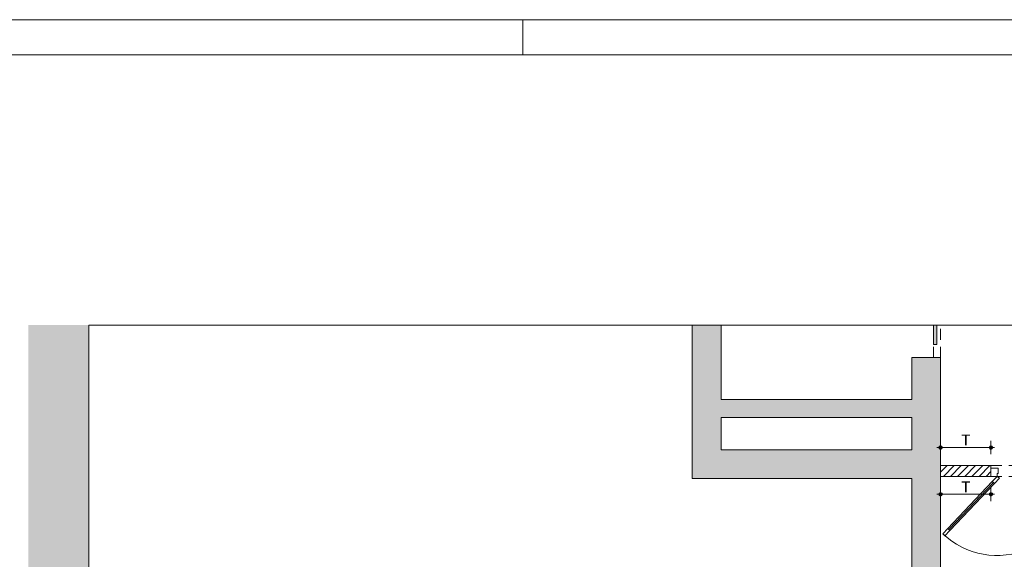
# Paper-space layout 'A-47 WYKOŃCZENIA ŚCIAN - PIĘTRO 2' of a CAD drawing. Header units: millimetres. Extents: x 0 to 500, y 0 to 350.
# Tile 10 of 17: x 70 to 207, y 275 to 350. Entities that reach past the tile are written whole.
import ezdxf
from ezdxf.xclip import XClip

# ---------------------------------------------------------------- set-up
doc = ezdxf.new("R2010")
doc.units = ezdxf.units.MM
doc.header["$MEASUREMENT"] = 0
doc.header["$XCLIPFRAME"] = 0
doc.linetypes.add('Przer. długie kreski', pattern=[2.5, 1.5, -1])
doc.linetypes.add('PRZERYWANA_DU_A', pattern=[550, 350.0000000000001, -199.9999999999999])
for name, color, linetype, lineweight in [('0_Nr_pióra__2', 8, 'Continuous', 13), ('A_podkład_Nr_pióra__2', 8, 'Continuous', 13), ('A_winda_Nr_pióra__1', 7, 'Continuous', 20), ('A_ściany proj_Nr_pióra__1', 7, 'Continuous', 20), ('A_ściany_Nr_pióra__1', 7, 'Continuous', 20), ('Drzwi Archicad_Nr_pióra__1', 7, 'Continuous', 20), ('Drzwi Archicad_Nr_pióra__3', 252, 'Continuous', 13)]:
    doc.layers.add(name, color=color, linetype=linetype, lineweight=lineweight)
for name, color, linetype in [('A__OKŁADZINY ŚCIAN', 7, 'Continuous'), ('A_podrys', 7, 'Continuous'), ('A_winda', 7, 'Continuous'), ('A_ściany', 7, 'Continuous'), ('A_ściany proj', 7, 'Continuous')]:
    doc.layers.add(name, color=color, linetype=linetype)
doc.layers.add('A__OKŁADZINY ŚCIAN_Nr_pióra__7', color=7, linetype='Continuous', lineweight=18, true_color=0x171717)
doc.layers.add('A_Arkusz_Nr_pióra__255', color=7, linetype='Continuous', lineweight=15, true_color=0x242424)
doc.styles.add('STYL_AUTOMATYCZNY_5', font='arial.ttf')

# ---------------------------------------------------------------- blocks, each defined once
blk = doc.blocks.new('Rysunek_1_1', base_point=(-1547.425797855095, -280.3356015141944))
at = {"linetype": 'Continuous', "lineweight": 0, "true_color": 0x484848}
blk.add_hatch(color=251, dxfattribs=at).paths.add_polyline_path([(71.31556286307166, 98.73923159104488), (79.70032659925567, 98.73923159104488), (79.70032659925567, 307.5492322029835), (71.31556286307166, 307.5492322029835)])
at = {"layer": 'A__OKŁADZINY ŚCIAN', "linetype": 'Continuous', "lineweight": 0, "true_color": 0x171717}
for points in [[(197.8108131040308, 290.5161141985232), (197.8298432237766, 290.4204433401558), (197.8840364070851, 290.3393375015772), (197.9651422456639, 290.2851443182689), (198.0608131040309, 290.2661141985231), (198.1564839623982, 290.2851443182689), (198.2375898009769, 290.3393375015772), (198.2917829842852, 290.4204433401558), (198.310813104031, 290.5161141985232), (198.2917829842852, 290.6117850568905), (198.2375898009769, 290.6928908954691), (198.1564839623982, 290.7470840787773), (198.0608131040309, 290.7661141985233), (197.9651422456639, 290.7470840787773), (197.8840364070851, 290.6928908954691), (197.8298432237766, 290.6117850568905)], [(204.8108130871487, 290.5161141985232), (204.8298432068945, 290.4204433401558), (204.8840363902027, 290.3393375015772), (204.9651422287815, 290.2851443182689), (205.0608130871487, 290.2661141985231), (205.1564839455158, 290.2851443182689), (205.2375897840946, 290.3393375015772), (205.291782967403, 290.4204433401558), (205.3108130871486, 290.5161141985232), (205.291782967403, 290.6117850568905), (205.2375897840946, 290.6928908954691), (205.1564839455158, 290.7470840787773), (205.0608130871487, 290.7661141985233), (204.9651422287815, 290.7470840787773), (204.8840363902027, 290.6928908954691), (204.8298432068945, 290.6117850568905)], [(197.8108131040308, 284.0161141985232), (197.8298432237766, 283.9204433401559), (197.8840364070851, 283.8393375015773), (197.9651422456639, 283.785144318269), (198.0608131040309, 283.7661141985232), (198.1564839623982, 283.785144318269), (198.2375898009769, 283.8393375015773), (198.2917829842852, 283.9204433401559), (198.310813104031, 284.0161141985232), (198.2917829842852, 284.1117850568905), (198.2375898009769, 284.1928908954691), (198.1564839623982, 284.2470840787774), (198.0608131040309, 284.2661141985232), (197.9651422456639, 284.2470840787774), (197.8840364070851, 284.1928908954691), (197.8298432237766, 284.1117850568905)], [(204.8108130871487, 284.0161141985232), (204.8298432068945, 283.9204433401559), (204.8840363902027, 283.8393375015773), (204.9651422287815, 283.785144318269), (205.0608130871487, 283.7661141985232), (205.1564839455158, 283.785144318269), (205.2375897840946, 283.8393375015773), (205.291782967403, 283.9204433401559), (205.3108130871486, 284.0161141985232), (205.291782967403, 284.1117850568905), (205.2375897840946, 284.1928908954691), (205.1564839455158, 284.2470840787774), (205.0608130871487, 284.2661141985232), (204.9651422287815, 284.2470840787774), (204.8840363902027, 284.1928908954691), (204.8298432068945, 284.1117850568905)]]:
    blk.add_hatch(color=250, dxfattribs=at).paths.add_polyline_path(points)
at = {"layer": 'A_winda', "linetype": 'Continuous', "lineweight": 0, "true_color": 0xfdfdfd}
blk.add_hatch(color=7, dxfattribs=at).paths.add_polyline_path([(197.5608117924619, 307.5492314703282), (197.0608135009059, 307.5492314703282), (197.0608135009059, 304.8566763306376), (197.5608117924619, 304.8566763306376)])
at = {"layer": 'A_ściany', "linetype": 'Continuous', "lineweight": 0, "true_color": 0x000000}
for points in [[(163.5608145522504, 307.5492320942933), (163.5608145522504, 286.2161148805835), (167.5608128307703, 290.2161131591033), (167.5608128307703, 307.5492320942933)], [(194.0608130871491, 258.5492325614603), (198.0608124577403, 258.5492325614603), (198.0608124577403, 303.0161148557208), (194.0608130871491, 303.0161148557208)], [(167.560813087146, 294.7161141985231), (194.0608131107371, 294.7161141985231), (194.0608131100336, 297.2161141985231), (167.560813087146, 297.2161141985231)], [(163.560813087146, 286.2161141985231), (194.0608131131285, 286.2161141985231), (194.0608131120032, 290.2161141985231), (167.560813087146, 290.2161141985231)]]:
    blk.add_hatch(color=18, dxfattribs=at).paths.add_polyline_path(points)
at = {"layer": 'A_ściany proj', "linetype": 'Continuous', "lineweight": 0, "true_color": 0x000000}
h = blk.add_hatch(dxfattribs=at)
h.set_pattern_fill('bloczki_ceramiczne_0001', color=18, style=0, pattern_type=2)
h.set_pattern_definition([(45, (-1547.425797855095, -280.3356015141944), (-0.4949747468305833, 0.4949747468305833), [])])
h.paths.add_polyline_path([(198.0608130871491, 286.5161141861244), (205.0608129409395, 286.5161141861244), (205.0608129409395, 288.0161141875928), (198.0608130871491, 288.0161141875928)])
at = {"layer": '0_Nr_pióra__2', "color": 8, "linetype": 'PRZERYWANA_DU_A', "lineweight": 13, "flags": 128}
for points in [[(79.70032587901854, 307.5492325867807), (79.70032587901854, 98.73923258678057)], [(236.7655360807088, 307.5492325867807), (79.70032587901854, 307.5492325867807)]]:
    blk.add_lwpolyline(points, dxfattribs=at)
at = {"layer": 'A__OKŁADZINY ŚCIAN_Nr_pióra__7', "color": 250, "linetype": 'Continuous', "lineweight": 18, "true_color": 0x171717}
for p, q in [((198.0608138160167, 290.7661149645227), (198.0608138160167, 291.4536126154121)), ((205.0608122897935, 290.7661149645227), (205.0608122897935, 291.4536126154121)), ((197.5608117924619, 290.5161158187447), (197.8108146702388, 290.5161158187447)), ((198.0608138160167, 289.5786152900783), (198.0608138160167, 290.2661129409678)), ((198.3108129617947, 290.5161158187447), (204.8108131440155, 290.5161158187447)), ((205.0608122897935, 289.5786152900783), (205.0608122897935, 290.2661129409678)), ((205.3108114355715, 290.5161158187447), (205.5608143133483, 290.5161158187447)), ((198.0608138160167, 284.2661147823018), (198.0608138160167, 284.9536124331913)), ((205.0608122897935, 284.2661147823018), (205.0608122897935, 284.9536124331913)), ((197.5608117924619, 284.0161156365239), (197.8108146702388, 284.0161156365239)), ((198.0608138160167, 283.0786151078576), (198.0608138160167, 283.7661127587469)), ((198.3108129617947, 284.0161156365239), (204.8108131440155, 284.0161156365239)), ((205.0608122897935, 283.0786151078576), (205.0608122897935, 283.7661127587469)), ((205.3108114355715, 284.0161156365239), (205.5608143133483, 284.0161156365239))]:
    blk.add_line(p, q, dxfattribs=at)
for centre in [(198.0608131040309, 290.5161141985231), (205.0608130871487, 290.5161141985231), (198.0608131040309, 284.0161141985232), (205.0608130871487, 284.0161141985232)]:
    blk.add_circle(centre, 0.25, dxfattribs=at)
at = {"layer": 'A_podkład_Nr_pióra__2', "color": 8, "linetype": 'Continuous', "lineweight": 13}
blk.add_line((194.0608125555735, 286.2161140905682), (194.0608125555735, 259.3676732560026), dxfattribs=at)
at = {"layer": 'A_winda_Nr_pióra__1', "color": 7, "linetype": 'Przer. długie kreski', "lineweight": 20}
for p, q in [((197.0608135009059, 303.0161141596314), (197.0608135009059, 307.5492314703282)), ((198.0608138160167, 303.0161141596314), (198.0608138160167, 307.5492314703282))]:
    blk.add_line(p, q, dxfattribs=at)
at = {"layer": 'A_winda_Nr_pióra__1', "color": 7, "linetype": 'Continuous', "lineweight": 20, "flags": 128}
blk.add_lwpolyline([(197.5608130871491, 307.5492325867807), (197.5608130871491, 304.8566769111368), (197.0608130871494, 304.8566769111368), (197.0608130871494, 307.5492325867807)], dxfattribs=at)
at = {"layer": 'A_ściany proj_Nr_pióra__1', "color": 7, "linetype": 'Continuous', "lineweight": 20}
for p, q in [((205.0608122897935, 287.6661151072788), (205.0608122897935, 288.0161131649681)), ((205.0608122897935, 286.5161145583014), (205.0608122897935, 287.6661151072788))]:
    blk.add_line(p, q, dxfattribs=at)
at = {"layer": 'A_ściany proj_Nr_pióra__1', "color": 7, "linetype": 'Continuous', "lineweight": 20, "flags": 128}
for points in [[(205.0608129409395, 288.0161141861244), (198.0608130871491, 288.0161141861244)], [(198.0608130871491, 288.0161141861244), (198.0608130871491, 286.5161141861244)], [(198.0608130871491, 286.5161141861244), (205.0608130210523, 286.5161141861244)]]:
    blk.add_lwpolyline(points, dxfattribs=at)
at = {"layer": 'A_ściany_Nr_pióra__1', "color": 7, "linetype": 'Continuous', "lineweight": 20}
blk.add_line((194.0608125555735, 303.0161141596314), (198.0608138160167, 303.0161141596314), dxfattribs=at)
at = {"layer": 'A_ściany_Nr_pióra__1', "color": 7, "linetype": 'Continuous', "lineweight": 20, "flags": 128}
for points in [[(163.560813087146, 307.5492325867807), (163.560813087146, 286.2161141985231)], [(167.560813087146, 297.2161141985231), (167.560813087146, 307.5492325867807)], [(194.0608131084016, 303.0161148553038), (194.0608131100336, 297.2161141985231)], [(198.0608131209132, 258.5492325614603), (198.0608131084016, 303.0161148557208)], [(194.0608131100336, 297.2161141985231), (167.560813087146, 297.2161141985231)], [(167.560813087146, 290.2161141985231), (167.560813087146, 294.7161141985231)], [(167.560813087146, 294.7161141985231), (194.0608131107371, 294.7161141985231)], [(194.0608131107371, 294.7161141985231), (194.0608131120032, 290.2161141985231)], [(194.0608131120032, 290.2161141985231), (167.560813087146, 290.2161141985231)], [(163.560813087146, 286.2161141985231), (194.0608131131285, 286.2161141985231)], [(194.0608131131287, 286.2161141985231), (194.0608131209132, 258.5492325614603)]]:
    blk.add_lwpolyline(points, dxfattribs=at)
at = {"layer": 'Drzwi Archicad_Nr_pióra__1', "color": 7, "linetype": 'Continuous', "lineweight": 20}
blk.add_line((194.0608125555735, 303.0161141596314), (198.0608138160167, 303.0161141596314), dxfattribs=at)
at = {"layer": 'Drzwi Archicad_Nr_pióra__3', "color": 252, "linetype": 'Przer. długie kreski', "lineweight": 13}
for p, q in [((224.0608145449, 288.0161131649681), (205.0608122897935, 288.0161131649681)), ((224.0608145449, 286.5161145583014), (205.0608122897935, 286.5161145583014))]:
    blk.add_line(p, q, dxfattribs=at)
at = {"layer": 'Drzwi Archicad_Nr_pióra__3', "color": 252, "linetype": 'Continuous', "lineweight": 13}
for p, q in [((205.0608122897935, 287.6661151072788), (205.0608122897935, 288.0161131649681)), ((205.0608122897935, 287.6661151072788), (205.0608122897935, 286.5161145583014)), ((206.0608126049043, 287.6661151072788), (205.0608122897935, 287.6661151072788)), ((205.0608122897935, 286.5161145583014), (205.0608122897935, 287.6661151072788)), ((205.0608122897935, 286.5161145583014), (205.0608122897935, 287.6661151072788)), ((206.0608126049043, 286.916113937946), (206.0608126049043, 287.6661151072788)), ((205.0608122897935, 286.5161145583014), (205.9408139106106, 286.5161145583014)), ((205.2517264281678, 285.791435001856), (205.9408139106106, 286.5161145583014)), ((206.2306857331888, 286.2404803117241), (205.5415982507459, 285.5158007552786)), ((205.9408139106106, 286.5161145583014), (205.9408139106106, 286.916113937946)), ((205.9408139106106, 286.916113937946), (206.0608126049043, 286.916113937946)), ((205.9408139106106, 286.5161145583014), (206.2306857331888, 286.2404803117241)), ((199.1948712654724, 279.1315186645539), (205.3966623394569, 285.6536197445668)), ((205.5415982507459, 285.5158007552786), (205.2517264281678, 285.791435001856)), ((198.3608478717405, 278.5446580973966), (199.0499353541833, 279.2693339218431)), ((199.0499353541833, 279.2693339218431), (199.3398071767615, 278.9936996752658)), ((198.6507196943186, 278.2690238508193), (198.3608478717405, 278.5446580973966)), ((199.3398071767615, 278.9936996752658), (198.6507196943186, 278.2690238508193))]:
    blk.add_line(p, q, dxfattribs=at)
at = {"layer": 'Drzwi Archicad_Nr_pióra__3', "color": 252, "linetype": 'Continuous', "lineweight": 13, "flags": 128}
for points in [[(199.0499350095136, 279.2693356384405), (205.2517252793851, 285.791436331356), (205.3966608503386, 285.6536187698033), (199.1948705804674, 279.1315180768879)], [(199.1948705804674, 279.1315180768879), (205.3966608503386, 285.6536187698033), (205.5415964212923, 285.5158012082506), (199.3398061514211, 278.993700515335)]]:
    blk.add_lwpolyline(points, close=True, dxfattribs=at)
at = {"layer": 'Drzwi Archicad_Nr_pióra__3', "color": 252, "linetype": 'Continuous', "lineweight": 13}
blk.add_arc((205.9408130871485, 286.5161141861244), 10.99999999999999, 226.4420557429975, 0, dxfattribs=at)
at = {"layer": 'A__OKŁADZINY ŚCIAN_Nr_pióra__7', "color": 250, "linetype": 'Continuous', "lineweight": 18, "true_color": 0x171717, "char_height": 1.5, "width": 1.256586, "attachment_point": 7, "style": 'STYL_AUTOMATYCZNY_5'}
for insert in [(200.9325201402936, 290.8161142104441), (200.9325201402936, 284.316114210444)]:
    blk.add_mtext('\\A1;{\\pql;\\fArial|b0|i0|c238|p0;\\W1.000000;T}', dxfattribs=dict(at, insert=insert))

psp = doc.layouts.new('A-47 WYKOŃCZENIA ŚCIAN - PIĘTRO 2')

# ---------------------------------------------------------------- linework, layer by layer
at = {"layer": 'A_Arkusz_Nr_pióra__255', "color": 250, "linetype": 'Continuous', "lineweight": 15, "true_color": 0x242424}
for p, q in [((140.0000000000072, 345.100050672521), (140.0000000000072, 350.0000507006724)), ((495.1000000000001, 345.1), (29.90003742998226, 345.1))]:
    psp.add_line(p, q, dxfattribs=at)
at = {"layer": 'A_Arkusz_Nr_pióra__255', "color": 250, "linetype": 'Continuous', "lineweight": 15, "true_color": 0x242424, "flags": 128}
psp.add_lwpolyline([(0, 350), (500, 350), (500, 1.151167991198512e-14), (0, 1.151167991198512e-14)], close=True, dxfattribs=at)

# ---------------------------------------------------------------- block references
at = {"layer": 'A_podrys', "color": 37, "linetype": 'Continuous', "lineweight": 5, "true_color": 0x656532}
ref = psp.add_blockref('Rysunek_1_1', (-1547.425797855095, -280.3356015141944), dxfattribs=at)
XClip(ref).set_block_clipping_path([(71.31556482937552, 98.73923258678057), (321.7655360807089, 307.5492325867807)])

doc.saveas('drawing.dxf')
